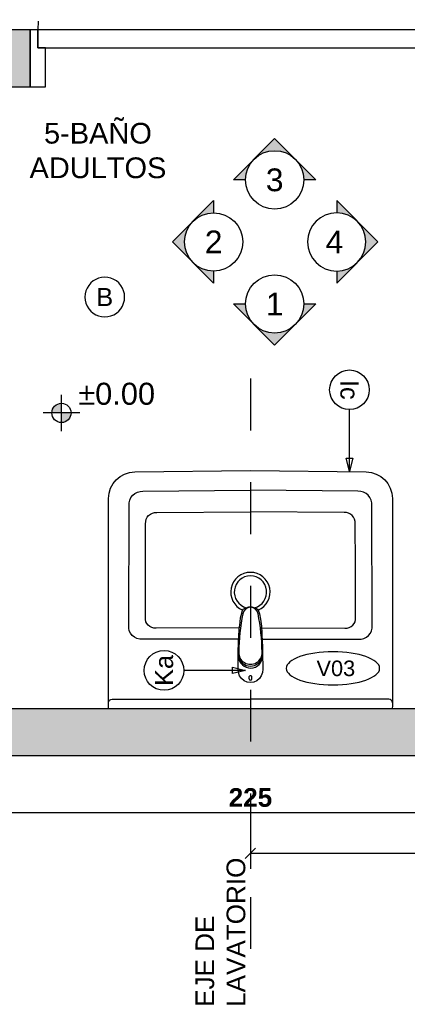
# Model space of a CAD drawing. Extents: x 1 to 126, y -14 to 17.
# Tile 82 of 132: x 58.078 to 58.826, y -0.596 to 1.303. Entities that reach past the tile are written whole.
import ezdxf
from ezdxf.enums import TextEntityAlignment as Align

# ---------------------------------------------------------------- set-up
doc = ezdxf.new("R2010")
doc.units = 0
doc.set_wipeout_variables(frame=1)
doc.header["$PDMODE"] = 3
doc.linetypes.add('DASHDOT', pattern=[1, 0.5, -0.25, 0, -0.25])
doc.linetypes.add('HIDDEN2', pattern=[0.1875, 0.125, -0.0625])
for name, color, linetype in [('A-ABER', 1, 'Continuous'), ('A-ABER-SERV', 9, 'Continuous'), ('A-ALBA-2', 2, 'Continuous'), ('A-ANNO-PLANI @ 20', 1, 'Continuous'), ('A-ANNO-SIMB', 2, 'Continuous'), ('A-ANNO-SIMB @ 20', 2, 'Continuous'), ('A-ANOT-COTA-PARC', 1, 'Continuous'), ('A-ANOT-NIVL @ 20', 2, 'Continuous'), ('A-ANOT-TGRL', 1, 'Continuous'), ('A-ANOT-TTEC', 2, 'Continuous'), ('A-EQPM-FIJO', 1, 'Continuous'), ('A-MURO-HATC', 252, 'Continuous')]:
    doc.layers.add(name, color=color, linetype=linetype)
doc.layers.add('A-ALBA-4', color=2, linetype='Continuous', lineweight=25)
doc.styles.add('BIS estudio', font='swissl.ttf')
doc.styles.add('BIS-ANOT', font='swiss.ttf')
doc.styles.add('BIS-COTA', font='swissb.ttf')
doc.styles.add('BIS-TXT', font='swiss.ttf')
doc.styles.add('E5-100', font='micross.ttf')
doc.dimstyles.new('BIS-COTA-NIVE', dxfattribs={"dimscale": 1.8, "dimtxt": 0.0018, "dimasz": 0.0015, "dimexe": 0, "dimexo": 0, "dimgap": 0.0027, "dimtad": 2, "dimtih": 1, "dimtoh": 1, "dimzin": 1, "dimdsep": 46, "dimtxsty": 'BIS-COTA', "dimblk1": 'MARK1', "dimblk2": 'MARK2', "dimsah": 1, "dimcen": 0.0015, "dimclrd": 1, "dimclre": 1, "dimaunit": 1, "dimadec": 0, "dimazin": 0, "dimtfac": 1, "dimtix": 1, "dimtofl": 0, "dimtmove": 2, "dimatfit": 3, "dimldrblk": 'MARK1', "dimfxl": 1, "dimtolj": 1, "dimarcsym": 0})
doc.dimstyles.new('BIS-COTA-PARC', dxfattribs={"dimscale": 0, "dimtxt": 0.0018, "dimasz": 0.001, "dimexe": 0.0015, "dimexo": 0, "dimgap": 0.0005, "dimtad": 1, "dimdec": 0, "dimlfac": 100, "dimzin": 9, "dimdsep": 46, "dimtxsty": 'BIS-COTA', "dimblk": 'OBLIQUE', "dimcen": 2.5, "dimclrd": 256, "dimclre": 251, "dimclrt": 2, "dimadec": 1, "dimazin": 2, "dimtfac": 1, "dimtdec": 0, "dimtix": 1, "dimtmove": 2, "dimatfit": 3, "dimldrblk": 'DOT', "dimfxl": 0.0015, "dimfxlon": 1, "dimtolj": 1, "dimtzin": 0, "dimarcsym": 0})

# ---------------------------------------------------------------- blocks, each defined once
blk = doc.blocks.new('BIS-LD03-PL')
for p, q in [((-0.0025, -0.0582), (-0.0024, -0.0628)), ((0.0025, -0.0582), (0.0025, -0.0626))]:
    blk.add_line(p, q)
for points in [[(0, -0.46), (-0.223, -0.4573, -0.410113), (-0.2737, -0.406), (-0.274, -0.0306, -0.00839), (-0.2737, -0.012, -0.009371), (-0.2736, -0.0019, -0.404767), (-0.2716, 0), (0, 0), (0.2716, 0, -0.404767), (0.2736, -0.0019, -0.009371), (0.2737, -0.012, -0.00839), (0.274, -0.0306), (0.2737, -0.406, -0.410113), (0.223, -0.4573), (0, -0.46)], [(-0.2737, -0.012, 0.399927), (-0.2667, -0.0189), (0, -0.0189)], [(0.2737, -0.012, -0.399927), (0.2667, -0.0189), (0, -0.0189)], [(-0.0225, -0.1347), (-0.2082, -0.1346, 0.478046), (-0.2348, -0.1615), (-0.2339, -0.3919, 0.463735), (-0.2074, -0.4198), (0, -0.4221)], [(0.0226, -0.1347), (0.2082, -0.1346, -0.478046), (0.2348, -0.1615), (0.2339, -0.3919, -0.463735), (0.2074, -0.4198), (0, -0.4221)], [(-0.0212, -0.1562), (-0.1821, -0.1559, 0.473165), (-0.2027, -0.1765, 0.000692), (-0.2021, -0.3572, 0.455117), (-0.1806, -0.3789), (0, -0.3804)], [(0.0214, -0.1562), (0.1821, -0.1559, -0.473165), (0.2027, -0.1765, -0.000692), (0.2021, -0.3572, -0.455117), (0.1806, -0.3789), (0, -0.3804)]]:
    blk.add_lwpolyline(points, format="xyb")
blk.add_lwpolyline([(0, -0.0507), (0.0065, -0.0516), (0.0124, -0.0543), (0.0173, -0.0586), (0.021, -0.0639), (0.0233, -0.0701), (0.024, -0.0765), (0.024, -0.0827), (0.0239, -0.0901), (0.0235, -0.1013), (0.0234, -0.1096), (0.0234, -0.1159), (0.0232, -0.1222), (0.0228, -0.1285), (0.0224, -0.1393), (0.0215, -0.1548), (0.0207, -0.1618), (0.02, -0.1678), (0.0189, -0.1758), (0.0181, -0.18), (0.0153, -0.19), (0.0139, -0.1923), (0.0116, -0.1939), (0.0029, -0.1971), (0, -0.1974), (-0.0028, -0.1971), (-0.0115, -0.1939), (-0.0137, -0.1924), (-0.0151, -0.1902), (-0.0172, -0.1832), (-0.0193, -0.1732), (-0.021, -0.1596), (-0.022, -0.1459), (-0.0228, -0.1282), (-0.0231, -0.1222), (-0.0233, -0.1159), (-0.0234, -0.1056), (-0.0235, -0.0983), (-0.0239, -0.0861), (-0.0239, -0.0809), (-0.024, -0.0765), (-0.0232, -0.07), (-0.0209, -0.0639), (-0.0172, -0.0586), (-0.0123, -0.0544), (-0.0064, -0.0516)], close=True)
for centre, radius, start, end in [((0, -0.0582), 0.00248, 0.1138, 179.8862), ((0, -0.0612), 0.00288, 213.8655, 330.6481), ((-0.0001, -0.102), 0.0232, 3.3775, 179.487), ((0, -0.1063), 0.0237, 11.0266, 168.9734), ((0, -0.1086), 0.0225, 357.3951, 182.6049), ((0.3833, -0.1053), 0.4057, 180.6136, 191.1482), ((-0.3731, -0.1063), 0.3956, 348.7173, 359.5209), ((0, -0.181), 0.0151, 190.4054, 349.5946), ((-0.0001, -0.2255), 0.0379, 112.9536, 270.1563), ((0, -0.2254), 0.0312, 104.6306, 270), ((0.0001, -0.2255), 0.0379, 269.8437, 66.9317), ((0, -0.2254), 0.0312, 270, 75.2658)]:
    blk.add_arc(centre, radius, start, end)
blk = doc.blocks.new('Nivel planimétrico')
h = blk.add_hatch(color=256)
h.paths.add_polyline_path([(0, 0.000927, 0.414214), (-0.000927, 0), (0, 0)])
h.paths.add_polyline_path([(0.000927, 0), (0, 0), (0, -0.000927, 0.414214)])
for p, q in [((0, -0.001758), (0, 0.001758)), ((0.001758, 0), (-0.001758, 0))]:
    blk.add_line(p, q)
blk.add_circle((0, 0), 0.000927)
at = {"style": 'BIS estudio'}
for tag, height, p in [('NIVEL', 0.0015, (0.005325, 0.000786)), ('NPT', 0.001563, (0.005325, -0.001909))]:
    blk.add_attdef(tag, text='', height=height, dxfattribs=at).set_placement(p, align=Align.CENTER)
blk = doc.blocks.new('*U17')
h = blk.add_hatch(color=8)
h.paths.add_polyline_path([(-0.00453, 0), (-0.0032, 0, -0.198912), (-0.00226, 0.00226)])
h.paths.add_polyline_path([(0.00226, 0.00226), (0, 0.00453), (-0.00226, 0.00226, -0.414214)])
h.paths.add_polyline_path([(0.00226, 0.00226, -0.198912), (0.0032, 0), (0.00453, 0)])
at = {"color": 3}
blk.add_lwpolyline([(-0.0032, 0), (-0.00453, 0), (0, 0.00453), (0.00453, 0), (0.0032, 0)], dxfattribs=at)
blk.add_circle((0, 0), 0.0032, dxfattribs=at)
at = {"style": 'E5-100'}
blk.add_attdef('1', text='', height=0.0025, dxfattribs=at).set_placement((0, 0), align=Align.MIDDLE_CENTER)
blk = doc.blocks.new('*U18')
h = blk.add_hatch(color=8)
h.paths.add_polyline_path([(0.00453, 0), (0.0032, 0, -0.198912), (0.00226, -0.00226)])
h.paths.add_polyline_path([(-0.00226, -0.00226), (0, -0.00453), (0.00226, -0.00226, -0.414214)])
h.paths.add_polyline_path([(-0.00226, -0.00226, -0.198912), (-0.0032, 0), (-0.00453, 0)])
at = {"color": 3}
blk.add_lwpolyline([(0.0032, 0), (0.00453, 0), (0, -0.00453), (-0.00453, 0), (-0.0032, 0)], dxfattribs=at)
blk.add_circle((0, 0), 0.0032, dxfattribs=at)
at = {"style": 'E5-100'}
blk.add_attdef('1', text='', height=0.0025, dxfattribs=at).set_placement((0, 0), align=Align.MIDDLE_CENTER)
blk = doc.blocks.new('*U19')
h = blk.add_hatch(color=8)
h.paths.add_polyline_path([(0, 0.00453), (0, 0.0032, -0.198912), (0.00226, 0.00226)])
h.paths.add_polyline_path([(0.00226, -0.00226), (0.00453, 0), (0.00226, 0.00226, -0.414214)])
h.paths.add_polyline_path([(0.00226, -0.00226, -0.198912), (0, -0.0032), (0, -0.00453)])
at = {"color": 3}
blk.add_lwpolyline([(0, 0.0032), (0, 0.00453), (0.00453, 0), (0, -0.00453), (0, -0.0032)], dxfattribs=at)
blk.add_circle((0, 0), 0.0032, dxfattribs=at)
at = {"style": 'E5-100'}
blk.add_attdef('1', text='', height=0.0025, dxfattribs=at).set_placement((0, 0), align=Align.MIDDLE_CENTER)
blk = doc.blocks.new('A-ANNO-NOM-2')
blk.add_wipeout([(0, -0.001913), (0.000299, -0.00189), (0.000591, -0.00182), (0.000869, -0.001705), (0.001125, -0.001548), (0.001353, -0.001353), (0.001548, -0.001125), (0.001705, -0.000869), (0.00182, -0.000591), (0.00189, -0.000299), (0.001913, 0), (0.00189, 0.000299), (0.00182, 0.000591), (0.001705, 0.000869), (0.001548, 0.001125), (0.001353, 0.001353), (0.001125, 0.001548), (0.000869, 0.001705), (0.000591, 0.00182), (0.000299, 0.00189), (0, 0.001913), (-0.000299, 0.00189), (-0.000591, 0.00182), (-0.000869, 0.001705), (-0.001125, 0.001548), (-0.001353, 0.001353), (-0.001548, 0.001125), (-0.001705, 0.000869), (-0.00182, 0.000591), (-0.00189, 0.000299), (-0.001913, 0), (-0.00189, -0.000299), (-0.00182, -0.000591), (-0.001705, -0.000869), (-0.001548, -0.001125), (-0.001353, -0.001353), (-0.001125, -0.001548), (-0.000869, -0.001705), (-0.000591, -0.00182), (-0.000299, -0.00189)])
blk.add_lwpolyline([(0, -0.001913), (0.000299, -0.00189), (0.000591, -0.00182), (0.000869, -0.001705), (0.001125, -0.001548), (0.001353, -0.001353), (0.001548, -0.001125), (0.001705, -0.000869), (0.00182, -0.000591), (0.00189, -0.000299), (0.001913, 0), (0.00189, 0.000299), (0.00182, 0.000591), (0.001705, 0.000869), (0.001548, 0.001125), (0.001353, 0.001353), (0.001125, 0.001548), (0.000869, 0.001705), (0.000591, 0.00182), (0.000299, 0.00189), (0, 0.001913), (-0.000299, 0.00189), (-0.000591, 0.00182), (-0.000869, 0.001705), (-0.001125, 0.001548), (-0.001353, 0.001353), (-0.001548, 0.001125), (-0.001705, 0.000869), (-0.00182, 0.000591), (-0.00189, 0.000299), (-0.001913, 0), (-0.00189, -0.000299), (-0.00182, -0.000591), (-0.001705, -0.000869), (-0.001548, -0.001125), (-0.001353, -0.001353), (-0.001125, -0.001548), (-0.000869, -0.001705), (-0.000591, -0.00182), (-0.000299, -0.00189)], close=True)
at = {"color": 1, "linetype": 'Continuous', "style": 'E5-100'}
blk.add_attdef('LETRA', text='', height=0.00175, dxfattribs=at).set_placement((0, 0), align=Align.MIDDLE_CENTER)
blk = doc.blocks.new('*U55')
blk.add_lwpolyline([(0, -0.007846), (-0.000312, -0.006596), (0.000313, -0.006596)], close=True)
blk.add_wipeout([(0, -0.001913), (0.000299, -0.00189), (0.000591, -0.00182), (0.000869, -0.001705), (0.001125, -0.001548), (0.001353, -0.001353), (0.001548, -0.001125), (0.001705, -0.000869), (0.00182, -0.000591), (0.00189, -0.000299), (0.001913, 0), (0.00189, 0.000299), (0.00182, 0.000591), (0.001705, 0.000869), (0.001548, 0.001125), (0.001353, 0.001353), (0.001125, 0.001548), (0.000869, 0.001705), (0.000591, 0.00182), (0.000299, 0.00189), (0, 0.001913), (-0.000299, 0.00189), (-0.000591, 0.00182), (-0.000869, 0.001705), (-0.001125, 0.001548), (-0.001353, 0.001353), (-0.001548, 0.001125), (-0.001705, 0.000869), (-0.00182, 0.000591), (-0.00189, 0.000299), (-0.001913, 0), (-0.00189, -0.000299), (-0.00182, -0.000591), (-0.001705, -0.000869), (-0.001548, -0.001125), (-0.001353, -0.001353), (-0.001125, -0.001548), (-0.000869, -0.001705), (-0.000591, -0.00182), (-0.000299, -0.00189)])
at = {"linetype": 'Continuous'}
blk.add_line((0, -0.007846), (0, -0.001913), dxfattribs=at)
blk.add_circle((0, 0), 0.001913)
at = {"color": 1, "linetype": 'Continuous', "style": 'E5-100'}
blk.add_attdef('LETRA', text='', height=0.00175, dxfattribs=at).set_placement((0, 0), align=Align.MIDDLE_CENTER)
blk = doc.blocks.new('*U76')
blk.add_lwpolyline([(0.007846, 0), (0.006596, -0.000312), (0.006596, 0.000313)], close=True)
blk.add_wipeout([(0, -0.001913), (0.000299, -0.00189), (0.000591, -0.00182), (0.000869, -0.001705), (0.001125, -0.001548), (0.001353, -0.001353), (0.001548, -0.001125), (0.001705, -0.000869), (0.00182, -0.000591), (0.00189, -0.000299), (0.001913, 0), (0.00189, 0.000299), (0.00182, 0.000591), (0.001705, 0.000869), (0.001548, 0.001125), (0.001353, 0.001353), (0.001125, 0.001548), (0.000869, 0.001705), (0.000591, 0.00182), (0.000299, 0.00189), (0, 0.001913), (-0.000299, 0.00189), (-0.000591, 0.00182), (-0.000869, 0.001705), (-0.001125, 0.001548), (-0.001353, 0.001353), (-0.001548, 0.001125), (-0.001705, 0.000869), (-0.00182, 0.000591), (-0.00189, 0.000299), (-0.001913, 0), (-0.00189, -0.000299), (-0.00182, -0.000591), (-0.001705, -0.000869), (-0.001548, -0.001125), (-0.001353, -0.001353), (-0.001125, -0.001548), (-0.000869, -0.001705), (-0.000591, -0.00182), (-0.000299, -0.00189)])
at = {"linetype": 'Continuous'}
blk.add_line((0.007846, 0), (0.001913, 0), dxfattribs=at)
blk.add_circle((0, 0), 0.001913)
at = {"color": 1, "linetype": 'Continuous', "style": 'E5-100'}
blk.add_attdef('LETRA', text='', height=0.00175, dxfattribs=at).set_placement((0, 0), align=Align.MIDDLE_CENTER)
blk = doc.blocks.new('CCA-PLANI1')
blk.add_wipeout([(0.225, 0), (0.2186, -0.0189), (0.2045, -0.0333), (0.1875, -0.0442), (0.1691, -0.0528), (0.15, -0.0596), (0.1305, -0.0652), (0.1108, -0.0696), (0.0908, -0.0732), (0.0708, -0.0759), (0.0506, -0.078), (0.0304, -0.0793), (0.0101, -0.0799), (-0.0101, -0.0799), (-0.0304, -0.0793), (-0.0506, -0.078), (-0.0708, -0.0759), (-0.0908, -0.0732), (-0.1108, -0.0696), (-0.1305, -0.0652), (-0.15, -0.0596), (-0.1691, -0.0528), (-0.1875, -0.0442), (-0.2045, -0.0333), (-0.2186, -0.0189), (-0.225, 0), (-0.2186, 0.0189), (-0.2045, 0.0333), (-0.1875, 0.0442), (-0.1691, 0.0528), (-0.15, 0.0596), (-0.1305, 0.0652), (-0.1108, 0.0696), (-0.0908, 0.0732), (-0.0708, 0.0759), (-0.0506, 0.078), (-0.0304, 0.0793), (-0.0101, 0.0799), (0.0101, 0.0799), (0.0304, 0.0793), (0.0506, 0.078), (0.0708, 0.0759), (0.0908, 0.0732), (0.1108, 0.0696), (0.1305, 0.0652), (0.15, 0.0596), (0.1691, 0.0528), (0.1875, 0.0442), (0.2045, 0.0333), (0.2186, 0.0189)])
blk.add_ellipse((0, 0), major_axis=(-0.225, 0), ratio=0.355556, start_param=-3.141592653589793, end_param=3.141592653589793)
at = {"color": 2, "style": 'E5-100'}
blk.add_attdef('TIPO', text='', height=0.075, rotation=360, dxfattribs=at).set_placement((0, 0), align=Align.MIDDLE_CENTER)
blk = doc.blocks.new('*U73')
for points in [[(-0.11, 0.9), (-0.11, 0.87), (-0.035, 0.87), (-0.035, 0.885), (0, 0.885), (0, 0.9), (-0.11, 0.9)], [(-0.11, 0), (-0.11, 0.03), (-0.035, 0.03), (-0.035, 0.015), (0, 0.015), (0, 0), (-0.11, 0)]]:
    blk.add_lwpolyline(points)
blk.add_lwpolyline([(-0.035, 0.015), (0, 0.015), (0, 0.885), (-0.035, 0.885)], close=True)
at = {"layer": 'A-ABER-SERV', "color": 9, "linetype": 'HIDDEN2'}
blk.add_line((0, 0.015), (0.87, 0.015), dxfattribs=at)
blk.add_arc((0, 0.015), 0.87, 0, 90, dxfattribs=at)
blk = doc.blocks.new('_Oblique')
at = {"color": 0, "lineweight": -2}
blk.add_line((-0.5, -0.5), (0.5, 0.5), dxfattribs=at)
blk = doc.blocks.new('*D335')
at = {"layer": 'A-ANOT-COTA-PARC', "color": 251, "lineweight": -2, "transparency": 16777216}
for p, q in [((57.3983, -0.1961), (57.3983, -0.2561)), ((59.6483, -0.1961), (59.6483, -0.2561))]:
    blk.add_line(p, q, dxfattribs=at)
at = {"layer": 'A-ANOT-COTA-PARC', "lineweight": -2, "transparency": 16777216}
blk.add_line((57.3983, -0.2261), (59.6483, -0.2261), dxfattribs=at)
at = {"layer": 'Defpoints', "color": 0, "transparency": 16777216}
for p in [(57.3983, 0.2734), (59.6483, -0.0265), (59.6483, -0.2261)]:
    blk.add_point(p, dxfattribs=at)
at = {"layer": 'A-ANOT-COTA-PARC', "lineweight": -2, "transparency": 16777216, "xscale": 0.02, "yscale": 0.02, "zscale": 0.02, "rotation": 180}
blk.add_blockref('_Oblique', (57.3983, -0.2261), dxfattribs=at)
at = {"layer": 'A-ANOT-COTA-PARC', "lineweight": -2, "transparency": 16777216, "xscale": 0.02, "yscale": 0.02, "zscale": 0.02}
blk.add_blockref('_Oblique', (59.6483, -0.2261), dxfattribs=at)
at = {"layer": 'A-ANOT-COTA-PARC', "color": 2, "transparency": 16777216, "insert": (58.5233, -0.1976), "char_height": 0.036, "attachment_point": 5, "style": 'BIS-COTA'}
blk.add_mtext('\\A1;225', dxfattribs=at)
blk = doc.blocks.new('_Dot')
at = {"color": 0, "linetype": 'ByBlock', "lineweight": -2}
blk.add_line((-0.5, 0), (-1, 0), dxfattribs=at)
at = {"color": 0, "linetype": 'ByBlock', "const_width": 0.5}
blk.add_lwpolyline([(-0.25, 0, 1), (0.25, 0, 1)], format="xyb", close=True, dxfattribs=at)
blk = doc.blocks.new('*D336')
at = {"layer": 'A-ANOT-COTA-PARC', "color": 251, "lineweight": -2, "transparency": 16777216}
for p, q in [((58.5233, -0.2752), (58.5233, -0.3352)), ((59.6483, -0.2752), (59.6483, -0.3352))]:
    blk.add_line(p, q, dxfattribs=at)
at = {"layer": 'A-ANOT-COTA-PARC', "lineweight": -2, "transparency": 16777216}
blk.add_line((59.6483, -0.3052), (58.5233, -0.3052), dxfattribs=at)
at = {"layer": 'Defpoints', "color": 0, "transparency": 16777216}
for p in [(58.5233, -0.0265), (59.6483, -0.0265), (58.5233, -0.3052)]:
    blk.add_point(p, dxfattribs=at)
at = {"layer": 'A-ANOT-COTA-PARC', "lineweight": -2, "transparency": 16777216, "xscale": 0.02, "yscale": 0.02, "zscale": 0.02, "rotation": 180}
blk.add_blockref('_Oblique', (58.5233, -0.3052), dxfattribs=at)
at = {"layer": 'A-ANOT-COTA-PARC', "lineweight": -2, "transparency": 16777216, "xscale": 0.02, "yscale": 0.02, "zscale": 0.02}
blk.add_blockref('_Oblique', (59.6483, -0.3052), dxfattribs=at)
at = {"layer": 'A-ANOT-COTA-PARC', "color": 2, "transparency": 16777216, "insert": (59.0858, -0.2772), "char_height": 0.036, "attachment_point": 5, "style": 'BIS-COTA'}
blk.add_mtext('\\A1;112', dxfattribs=at)
blk = doc.blocks.new('*D515')
at = {"layer": 'A-ANNO-SIMB', "color": 1, "linetype": 'Continuous', "lineweight": -2, "transparency": 16777216}
for p, q in [((57.9142, 0.0214), (57.7916, 0.0939)), ((57.7916, 0.0939), (57.8516, 0.0939)), ((57.8542, 0.0214), (57.9142, 0.0214))]:
    blk.add_line(p, q, dxfattribs=at)
at = {"layer": 'Defpoints', "color": 0, "linetype": 'Continuous', "transparency": 16777216}
for p in [(59.1173, 2.1214), (57.8516, 0.0939), (57.8542, 0.0214)]:
    blk.add_point(p, dxfattribs=at)
at = {"layer": 'A-ANNO-SIMB', "color": 0, "linetype": 'Continuous', "transparency": 16777216, "insert": (57.9361, 0.0939), "char_height": 0.036, "attachment_point": 5, "style": 'BIS-COTA'}
blk.add_mtext('\\A1;JA', dxfattribs=at)
blk = doc.blocks.new('MARK1')
at = {"color": 0}
for p, q in [((1, 0), (-1, 0)), ((0, 1.5), (0, -1.5))]:
    blk.add_line(p, q, dxfattribs=at)
blk.add_lwpolyline([(0.5, 0.5), (-0.5, -0.5)], dxfattribs=at)
blk = doc.blocks.new('MARK2')
at = {"color": 0}
for p, q in [((1, 0), (-1, 0)), ((0, 1.5), (0, -1.5))]:
    blk.add_line(p, q, dxfattribs=at)
blk.add_lwpolyline([(0.5, 0.5), (-0.5, -0.5)], dxfattribs=at)

msp = doc.modelspace()

# ---------------------------------------------------------------- hatches: boundary and pattern name
at = {"layer": 'A-MURO-HATC'}
h = msp.add_hatch(color=256, dxfattribs=at)
h.dxf.hatch_style = 1
h.paths.add_polyline_path([(59.7682, 1.2834), (58.9982, 1.2834), (58.9982, 1.1734), (59.6482, 1.1734), (59.6483, -0.0265), (57.2782, -0.0267), (57.2782, -0.1166), (59.7682, -0.1166)])
h.paths.add_polyline_path([(57.2782, 1.2834), (57.2783, -0.0267), (57.3983, -0.0267), (57.3982, 1.1734), (58.0982, 1.1734), (58.0982, 1.2834)], flags=17)

# ---------------------------------------------------------------- block references
at = {"layer": 'A-ABER', "rotation": 89.99999999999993}
msp.add_blockref('*U73', (58.9983, 1.2834), dxfattribs=at)
at = {"layer": 'A-ANNO-SIMB @ 20', "linetype": 'Continuous'}
ref = msp.add_blockref('*U18', (58.57, 0.9938), dxfattribs=dict(at, xscale=17.578125, yscale=17.578125, zscale=17.578125, rotation=179.9999999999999))
ref.add_attrib('1', '3', dxfattribs={"layer": '0', "height": 0.0439, "rotation": 180, "style": 'E5-100', "text_generation_flag": 6}).set_placement((58.57, 0.9938), align=Align.MIDDLE_CENTER)
ref = msp.add_blockref('*U19', (58.4523, 0.8741), dxfattribs=dict(at, xscale=17.578125, yscale=17.578125, zscale=17.578125, rotation=179.9999999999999))
ref.add_attrib('1', '2', dxfattribs={"layer": '0', "height": 0.0439, "rotation": 180, "style": 'E5-100', "text_generation_flag": 6}).set_placement((58.4523, 0.8741), align=Align.MIDDLE_CENTER)
ref = msp.add_blockref('*U19', (58.6896, 0.8741), dxfattribs=dict(at, xscale=-17.578125, yscale=17.578125, zscale=17.578125, rotation=180))
ref.add_attrib('1', '4', dxfattribs={"layer": '0', "height": 0.0439, "rotation": 180, "style": 'E5-100', "text_generation_flag": 6}).set_placement((58.6853, 0.8741), align=Align.MIDDLE_CENTER)
ref = msp.add_blockref('*U17', (58.57, 0.7545), dxfattribs=dict(at, xscale=17.578125, yscale=17.578125, zscale=17.578125, rotation=179.9999999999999))
ref.add_attrib('1', '1', dxfattribs={"layer": '0', "height": 0.0439, "rotation": 180, "style": 'E5-100', "text_generation_flag": 6}).set_placement((58.57, 0.7545), align=Align.MIDDLE_CENTER)
at = {"layer": 'A-ANOT-NIVL @ 20'}
ref = msp.add_blockref('Nivel planimétrico', (58.1588, 0.5443), dxfattribs=dict(at, xscale=20, yscale=20, zscale=20))
ref.add_attrib('NIVEL', '%%P0.00', dxfattribs={"layer": '0', "height": 0.0425, "style": 'BIS estudio'}).set_placement((58.2653, 0.56), align=Align.CENTER)

# ---------------------------------------------------------------- texts
at = {"layer": 'A-ANOT-TGRL', "ltscale": 0.3, "insert": (58.2292, 1.0501), "char_height": 0.04, "attachment_point": 5, "style": 'BIS-ANOT'}
msp.add_mtext_dynamic_manual_height_columns('5-BAÑO ADULTOS', width=0.311704, gutter_width=0.05, heights=[0], dxfattribs=at)
at = {"layer": 'A-ANOT-TTEC', "insert": (58.4173, -0.6012), "char_height": 0.036, "attachment_point": 1, "rotation": 90, "style": 'BIS-TXT'}
msp.add_mtext_dynamic_manual_height_columns('EJE DE LAVATORIO', width=0.380311, gutter_width=0.025, heights=[0], dxfattribs=at)

# ---------------------------------------------------------------- next in the draw order: block references
at = {"layer": 'A-EQPM-FIJO', "rotation": 179.9999999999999}
msp.add_blockref('BIS-LD03-PL', (58.5233, -0.0266), dxfattribs=at)

# ---------------------------------------------------------------- next in the draw order: linework, layer by layer
at = {"layer": 'A-ALBA-2', "linetype": 'DASHDOT', "ltscale": 0.1}
msp.add_line((58.5233, 0.6105), (58.5233, -0.5861), dxfattribs=at)
at = {"layer": 'A-ALBA-4'}
msp.add_lwpolyline([(57.3983, -0.0267), (57.3982, 1.1734), (58.0982, 1.1734), (58.0982, 1.2834), (57.2782, 1.2834), (57.2783, -0.1166), (59.7682, -0.1166), (59.7682, 1.2834), (58.9982, 1.2834), (58.9982, 1.1734), (59.6482, 1.1734), (59.6483, -0.0265), (57.3983, -0.0267)], dxfattribs=at)

# ---------------------------------------------------------------- next in the draw order: dimensions: what is measured, and where the dimension line sits
at = {"layer": 'A-ANOT-COTA-PARC'}
dim = msp.add_linear_dim(base=(58.5233044, -0.3052168), p1=(59.6483041, -0.0265279), p2=(58.5233044, -0.0265279), dimstyle='BIS-COTA-PARC', override={"dimscale": 0, "dimtix": 1, "dimtofl": 1, "dimtmove": 2, "dimatfit": 3}, dxfattribs=at)
dim.commit()
dim.dimension.update_dxf_attribs({"geometry": '*D336', "text_midpoint": (59.0858042, -0.2772168)})

# ---------------------------------------------------------------- next in the draw order: block references
at = {"layer": 'A-ANNO-PLANI @ 20'}
ref = msp.add_blockref('CCA-PLANI1', (58.6824, 0.0517), dxfattribs=dict(at, xscale=-0.400175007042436, yscale=0.400175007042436, zscale=0.400175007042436, rotation=359.9999999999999))
ref.add_attrib('TIPO', 'V03', dxfattribs={"layer": '0', "color": 2, "height": 0.03001, "style": 'E5-100'}).set_placement((58.688, 0.0517), align=Align.MIDDLE_CENTER)
at = {"layer": 'A-ANNO-SIMB @ 20', "linetype": 'Continuous'}
ref = msp.add_blockref('A-ANNO-NOM-2', (58.2423, 0.7678), dxfattribs=dict(at, xscale=20, yscale=20, zscale=20))
ref.add_attrib('LETRA', 'B', dxfattribs={"layer": '0', "color": 1, "linetype": 'Continuous', "height": 0.035, "style": 'BIS-ANOT'}).set_placement((58.2423, 0.7678), align=Align.MIDDLE_CENTER)
at = {"layer": 'A-ANNO-SIMB @ 20', "linetype": 'Continuous', "xscale": 20, "yscale": 20, "zscale": 20}
for name, p, rotation, values in [('*U76', (58.7143, 0.5889), 269.9999999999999, {'LETRA': 'Ic'}), ('*U55', (58.3566, 0.0477), 89.99999999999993, {'LETRA': 'Ka'})]:
    msp.add_blockref(name, p, dxfattribs=dict(at, rotation=rotation)).add_auto_attribs(values)

# ---------------------------------------------------------------- next in the draw order: dimensions: what is measured, and where the dimension line sits
at = {"layer": 'A-ANNO-SIMB', "linetype": 'Continuous'}
dim = msp.add_ordinate_dim(feature_location=(57.8542, 0.0214), offset=(-0.0026, 0.0725), dtype=0, origin=(59.1173, 2.1214), text='JA', dimstyle='BIS-COTA-NIVE', override={"dimscale": 0, "dimpost": '+<>', "dimtix": 1, "dimtofl": 0, "dimtmove": 2, "dimatfit": 3}, dxfattribs=at)
dim.commit()
dim.dimension.update_dxf_attribs({"geometry": '*D515', "text_midpoint": (57.9361, 0.0939), "text_rotation": 180})
at = {"layer": 'A-ANOT-COTA-PARC'}
dim = msp.add_linear_dim(base=(59.6483, -0.2261), p1=(57.3983, 0.2734), p2=(59.6483, -0.0265), dimstyle='BIS-COTA-PARC', override={"dimscale": 0, "dimtix": 1, "dimtofl": 1, "dimtmove": 2, "dimatfit": 3}, dxfattribs=at)
dim.commit()
dim.dimension.update_dxf_attribs({"geometry": '*D335', "text_midpoint": (58.5233, -0.1976)})

doc.saveas('drawing.dxf')
